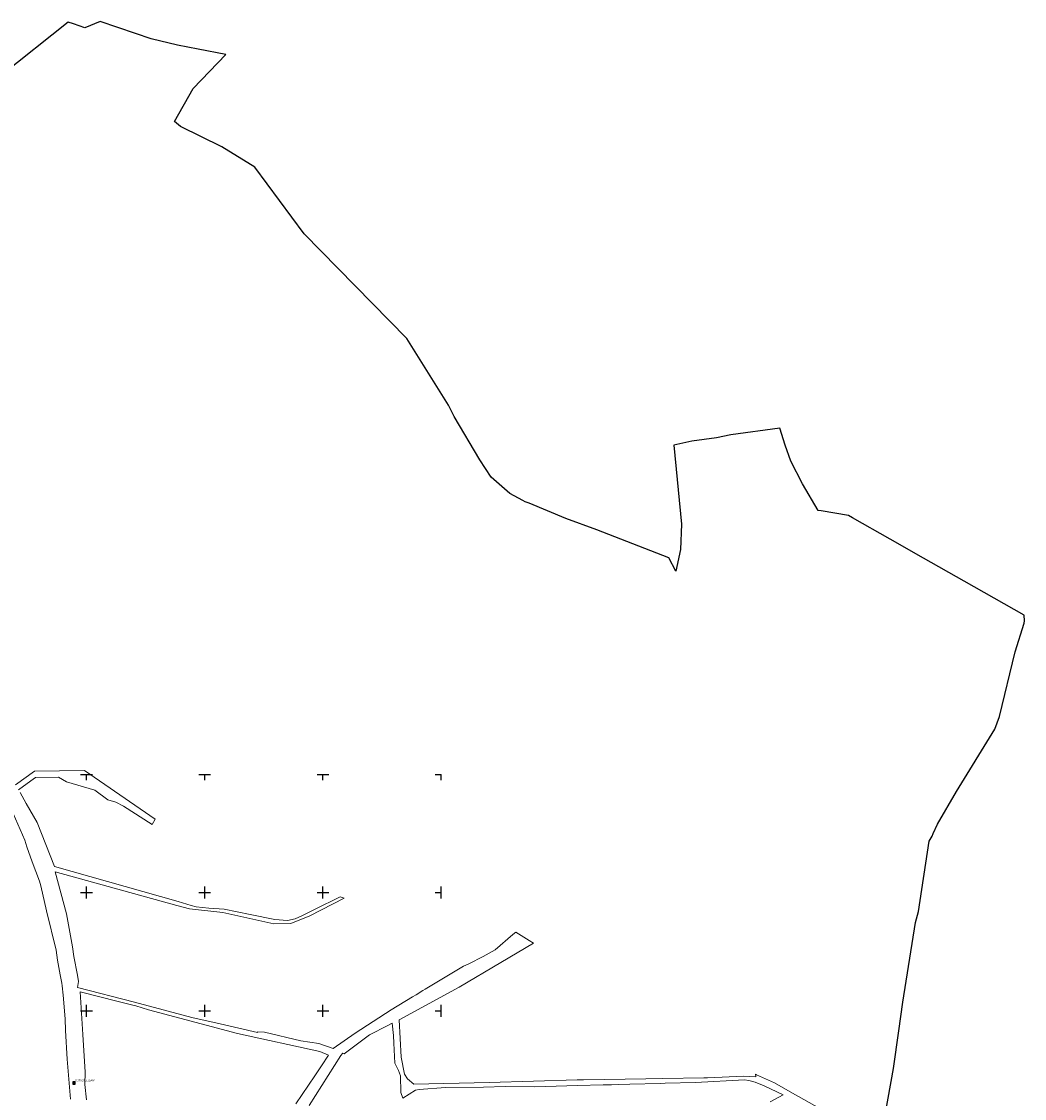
# Model space of a CAD drawing. Header units: metres. Extents: x 5548743 to 5556416, y 5707500 to 5714000.
# Tile 244 of 244: x 5554045 to 5554893, y 5711226 to 5712137. Entities that reach past the tile are written whole.
import ezdxf
from ezdxf.enums import TextEntityAlignment as Align

# ---------------------------------------------------------------- set-up
doc = ezdxf.new("R2010")
doc.units = ezdxf.units.M
doc.layers.get('0').update_dxf_attribs({"color": 2, "lineweight": 5})
doc.styles.get("Standard").update_dxf_attribs({"font": 'Working1250', "width": 0.75})

# ---------------------------------------------------------------- blocks, each defined once
blk = doc.blocks.new('OSSP')
at = {"color": 0}
for p, q in [((-0.939, 0.938), (-0.939, -0.938)), ((-0.939, 0.938), (-0.939, -0.938)), ((0.936, 0.938), (-0.939, 0.938)), ((0.936, 0.938), (-0.939, 0.938)), ((0.45, 0), (-0.45, 0)), ((0.45, 0), (-0.45, 0)), ((0, -0.45), (0, 0.45)), ((0, -0.45), (0, 0.45)), ((0.936, -0.938), (0.936, 0.938)), ((0.936, -0.938), (0.936, 0.938)), ((-0.939, -0.938), (0.936, -0.938)), ((-0.939, -0.938), (0.936, -0.938))]:
    blk.add_line(p, q, dxfattribs=at)
blk = doc.blocks.new('RAMKA1000K')
at = {"color": 0}
for p, q in [((0, 495), (0, 500)), ((0, 500), (5, 500)), ((95, 500), (105, 500)), ((100, 495), (100, 500)), ((195, 500), (205, 500)), ((200, 495), (200, 500)), ((295, 500), (305, 500)), ((300, 495), (300, 500)), ((395, 500), (405, 500)), ((400, 495), (400, 500)), ((495, 500), (505, 500)), ((500, 495), (500, 500)), ((595, 500), (605, 500)), ((600, 495), (600, 500)), ((695, 500), (705, 500)), ((700, 495), (700, 500)), ((795, 500), (800, 500)), ((800, 495), (800, 500)), ((0, 395), (0, 405)), ((100, 395), (100, 405)), ((200, 395), (200, 405)), ((300, 395), (300, 405)), ((400, 395), (400, 405)), ((500, 395), (500, 405)), ((600, 395), (600, 405)), ((700, 395), (700, 405)), ((800, 395), (800, 405)), ((0, 400), (5, 400)), ((95, 400), (105, 400)), ((195, 400), (205, 400)), ((295, 400), (305, 400)), ((395, 400), (405, 400)), ((495, 400), (505, 400)), ((595, 400), (605, 400)), ((695, 400), (705, 400)), ((795, 400), (800, 400)), ((0, 295), (0, 305)), ((100, 295), (100, 305)), ((200, 295), (200, 305)), ((300, 295), (300, 305)), ((400, 295), (400, 305)), ((500, 295), (500, 305)), ((600, 295), (600, 305)), ((700, 295), (700, 305)), ((800, 295), (800, 305)), ((0, 300), (5, 300)), ((95, 300), (105, 300)), ((195, 300), (205, 300)), ((295, 300), (305, 300)), ((395, 300), (405, 300)), ((495, 300), (505, 300)), ((595, 300), (605, 300)), ((695, 300), (705, 300)), ((795, 300), (800, 300)), ((0, 195), (0, 205)), ((100, 195), (100, 205)), ((200, 195), (200, 205)), ((300, 195), (300, 205)), ((400, 195), (400, 205)), ((500, 195), (500, 205)), ((600, 195), (600, 205)), ((700, 195), (700, 205)), ((800, 195), (800, 205)), ((0, 200), (5, 200)), ((95, 200), (105, 200)), ((195, 200), (205, 200)), ((295, 200), (305, 200)), ((395, 200), (405, 200)), ((495, 200), (505, 200)), ((595, 200), (605, 200)), ((695, 200), (705, 200)), ((795, 200), (800, 200)), ((0, 95), (0, 105)), ((100, 95), (100, 105)), ((200, 95), (200, 105)), ((300, 95), (300, 105)), ((400, 95), (400, 105)), ((500, 95), (500, 105)), ((600, 95), (600, 105)), ((700, 95), (700, 105)), ((800, 95), (800, 105)), ((0, 100), (5, 100)), ((95, 100), (105, 100)), ((195, 100), (205, 100)), ((295, 100), (305, 100)), ((395, 100), (405, 100)), ((495, 100), (505, 100)), ((595, 100), (605, 100)), ((695, 100), (705, 100)), ((795, 100), (800, 100)), ((0, 0), (0, 5)), ((0, 0), (5, 0)), ((95, 0), (105, 0)), ((100, 0), (100, 5)), ((195, 0), (205, 0)), ((200, 0), (200, 5)), ((295, 0), (305, 0)), ((300, 0), (300, 5)), ((395, 0), (405, 0)), ((400, 0), (400, 5)), ((495, 0), (505, 0)), ((500, 0), (500, 5)), ((595, 0), (605, 0)), ((600, 0), (600, 5)), ((695, 0), (705, 0)), ((700, 0), (700, 5)), ((795, 0), (800, 0)), ((800, 0), (800, 5))]:
    blk.add_line(p, q, dxfattribs=at)

msp = doc.modelspace()

# ---------------------------------------------------------------- linework, layer by layer
at = {"layer": '216-obręb ewidencyjny', "color": 7, "linetype": 'CONTINUOUS', "lineweight": 25, "flags": 128}
msp.add_lwpolyline([(5554772.82, 5711197.89), (5554782.42, 5711251.22), (5554787.02, 5711283.07), (5554790.4, 5711307.35), (5554801.17, 5711374.61), (5554803.59, 5711383.95), (5554812.73, 5711443.34), (5554815.38, 5711447.75), (5554815.98, 5711449.98), (5554819.84, 5711457.96), (5554835.96, 5711485.41), (5554868.23, 5711538.33), (5554872.22, 5711549.08), (5554885.51, 5711603.62), (5554892.98, 5711627.96), (5554893.3, 5711630.02), (5554893.14, 5711634.75), (5554842.44, 5711663.45), (5554807.88, 5711683.02), (5554779.75, 5711698.95), (5554747.89, 5711716.91), (5554744.39, 5711718.95), (5554721.39, 5711723), (5554718.93, 5711723.27), (5554705.68, 5711745.9), (5554695.81, 5711764.93), (5554691, 5711778.42), (5554686.39, 5711792.93), (5554644.92, 5711787.15), (5554632.77, 5711784.66), (5554611.87, 5711781.79), (5554601.86, 5711779.5), (5554596.69, 5711778.46), (5554603.13, 5711711.66), (5554602.31, 5711690.17), (5554598.53, 5711671.94), (5554592.45, 5711683.07), (5554531.63, 5711706.77), (5554505.48, 5711716.54), (5554474.41, 5711729.49), (5554471.16, 5711730.7), (5554469.13, 5711731.78), (5554457.99, 5711737.71), (5554442.27, 5711751.37), (5554432.69, 5711766.22), (5554411.03, 5711802.71), (5554406.15, 5711812.36), (5554370.99, 5711868.63), (5554312.64, 5711928.21), (5554284.21, 5711957.24), (5554242.25, 5712013.8), (5554214.59, 5712030.78), (5554179.42, 5712048.21), (5554174.4, 5712052.38), (5554190.23, 5712080.18), (5554217.92, 5712109.05), (5554194.36, 5712113.52), (5554177.1, 5712116.9), (5554154.69, 5712122.26), (5554141.36, 5712126.8), (5554111.47, 5712136.91), (5554098.74, 5712131.7), (5554088.89, 5712134.95), (5554084.65, 5712136.48), (5554027.83, 5712091.29)], dxfattribs=at)
at = {"layer": '218-kontur użytku gruntowego', "color": 3, "linetype": 'CONTINUOUS', "lineweight": 18, "flags": 128}
for points in [[(5554055.98, 5711502.76), (5554039.91, 5711491.05)], [(5554098.4, 5711503.32), (5554055.98, 5711502.76)], [(5554157.98, 5711462.11), (5554098.4, 5711503.32)], [(5554042.52, 5711486.84), (5554052.98, 5711494.43)], [(5554052.98, 5711494.43), (5554056.94, 5711497.3)], [(5554056.94, 5711497.3), (5554076.32, 5711497.55)], [(5554076.32, 5711497.55), (5554083.08, 5711493.63)], [(5554083.08, 5711493.63), (5554107.14, 5711486.74)], [(5554049.11, 5711475.37), (5554043.86, 5711484.67)], [(5554107.14, 5711486.74), (5554118.04, 5711478.31)], [(5554058.27, 5711459.14), (5554049.11, 5711475.37)], [(5554118.04, 5711478.31), (5554124.9, 5711476.47)], [(5554124.9, 5711476.47), (5554131.23, 5711473.01)], [(5554036.02, 5711471.4), (5554047.73, 5711444.32)], [(5554131.23, 5711473.01), (5554155.48, 5711457.66)], [(5554072.88, 5711421.94), (5554058.27, 5711459.14)], [(5554155.48, 5711457.66), (5554157.98, 5711462.11)], [(5554047.73, 5711444.32), (5554049.66, 5711438.77)], [(5554049.66, 5711438.77), (5554054.08, 5711426.03)], [(5554054.08, 5711426.03), (5554060.25, 5711409.56)], [(5554177.48, 5711392.41), (5554072.88, 5711421.94)], [(5554083.05, 5711381.93), (5554073.64, 5711417.61)], [(5554073.64, 5711417.61), (5554176.55, 5711389.03)], [(5554060.25, 5711409.56), (5554061.33, 5711405.58)], [(5554061.33, 5711405.58), (5554066.26, 5711384.66)], [(5554288.8, 5711380.39), (5554317.94, 5711395.14)], [(5554314.64, 5711396.48), (5554292.96, 5711385.55)], [(5554317.94, 5711395.14), (5554314.64, 5711396.48)], [(5554066.26, 5711384.66), (5554074.33, 5711351.15)], [(5554176.55, 5711389.03), (5554187.17, 5711386.14)], [(5554188.4, 5711388.98), (5554177.48, 5711392.41)], [(5554187.17, 5711386.14), (5554215.37, 5711383.15)], [(5554192.83, 5711387.84), (5554188.4, 5711388.98)], [(5554203.52, 5711386.87), (5554192.83, 5711387.84)], [(5554216.53, 5711386.07), (5554203.52, 5711386.87)], [(5554238.46, 5711381.41), (5554216.53, 5711386.07)], [(5554292.96, 5711385.55), (5554282.03, 5711380.19)], [(5554088.31, 5711353.96), (5554083.05, 5711381.93)], [(5554215.37, 5711383.15), (5554258.56, 5711373.66)], [(5554259.32, 5711377.14), (5554238.46, 5711381.41)], [(5554269.9, 5711376.29), (5554259.32, 5711377.14)], [(5554276.63, 5711377.78), (5554269.9, 5711376.29)], [(5554272.82, 5711373.94), (5554288.8, 5711380.39)], [(5554282.03, 5711380.19), (5554276.63, 5711377.78)], [(5554258.56, 5711373.66), (5554272.82, 5711373.94)], [(5554463.02, 5711366.6), (5554460.69, 5711364.57)], [(5554474.36, 5711359.48), (5554463.02, 5711366.6)], [(5554460.69, 5711364.57), (5554445.69, 5711351.44)], [(5554450.36, 5711340.8), (5554477.97, 5711357.12)], [(5554477.97, 5711357.12), (5554474.36, 5711359.48)], [(5554074.33, 5711351.15), (5554075.43, 5711342.71)], [(5554089.42, 5711345.83), (5554088.31, 5711353.96)], [(5554445.69, 5711351.44), (5554435.6, 5711345.98)], [(5554075.43, 5711342.71), (5554077.85, 5711330.37)], [(5554092.27, 5711330.06), (5554089.42, 5711345.83)], [(5554415.2, 5711320.03), (5554450.36, 5711340.8)], [(5554423.29, 5711339.58), (5554418.94, 5711337.77)], [(5554435.6, 5711345.98), (5554423.29, 5711339.58)], [(5554077.85, 5711330.37), (5554079.04, 5711323.24)], [(5554093.23, 5711324.75), (5554092.27, 5711330.06)], [(5554418.94, 5711337.77), (5554386.58, 5711318.26)], [(5554079.04, 5711323.24), (5554079.34, 5711321)], [(5554079.34, 5711321), (5554080.36, 5711313.31)], [(5554092.53, 5711319.7), (5554093.23, 5711324.75)], [(5554080.36, 5711313.31), (5554082.11, 5711293.29)], [(5554140.54, 5711307.15), (5554092.53, 5711319.7)], [(5554094.57, 5711316.13), (5554126.73, 5711307.89)], [(5554096.98, 5711279.86), (5554094.57, 5711316.13)], [(5554375.62, 5711311.66), (5554357.69, 5711300.85)], [(5554364.4, 5711292.45), (5554415.2, 5711320.03)], [(5554378.7, 5711313.51), (5554375.62, 5711311.66)], [(5554384.53, 5711317.03), (5554378.7, 5711313.51)], [(5554386.58, 5711318.26), (5554384.53, 5711317.03)], [(5554126.73, 5711307.89), (5554138.14, 5711304.97)], [(5554138.14, 5711304.97), (5554141.68, 5711304.1)], [(5554189.22, 5711294.34), (5554140.54, 5711307.15)], [(5554141.68, 5711304.1), (5554152.56, 5711300.8)], [(5554082.11, 5711293.29), (5554082.33, 5711283.17)], [(5554152.56, 5711300.8), (5554227.66, 5711280.75)], [(5554213.12, 5711288.93), (5554189.22, 5711294.34)], [(5554357.69, 5711300.85), (5554327.19, 5711281.09)], [(5554244.52, 5711281.72), (5554213.12, 5711288.93)], [(5554339.48, 5711279.62), (5554354.87, 5711287.55)], [(5554354.87, 5711287.55), (5554358.48, 5711289.4)], [(5554358.48, 5711289.4), (5554359.76, 5711279.05)], [(5554366.04, 5711260.71), (5554364.4, 5711292.45)], [(5554082.33, 5711283.17), (5554083.71, 5711259.09)], [(5554098.78, 5711247.92), (5554096.98, 5711279.86)], [(5554227.66, 5711280.75), (5554297.49, 5711265.6)], [(5554244.54, 5711282.13), (5554244.52, 5711281.72)], [(5554250.51, 5711281.86), (5554244.54, 5711282.13)], [(5554281.28, 5711274.49), (5554250.51, 5711281.86)], [(5554327.19, 5711281.09), (5554308.72, 5711268.06)], [(5554317.87, 5711263.55), (5554339.48, 5711279.62)], [(5554359.76, 5711279.05), (5554359.96, 5711272.5)], [(5554296.6, 5711272.24), (5554281.28, 5711274.49)], [(5554308.72, 5711268.06), (5554296.6, 5711272.24)], [(5554359.96, 5711272.5), (5554360.9, 5711255.65)], [(5554083.71, 5711259.09), (5554086.5, 5711225.2)], [(5554288.42, 5711219.78), (5554315.14, 5711262.26)], [(5554297.49, 5711265.6), (5554304.83, 5711262.3)], [(5554304.83, 5711262.3), (5554298.78, 5711253.35)], [(5554315.14, 5711262.26), (5554316.6, 5711263.81)], [(5554316.6, 5711263.81), (5554316.84, 5711264.06)], [(5554316.84, 5711264.06), (5554317.87, 5711263.55)], [(5554368.99, 5711246.42), (5554366.04, 5711260.71)], [(5554098.66, 5711237.57), (5554098.78, 5711247.92)], [(5554298.78, 5711253.35), (5554293.19, 5711245.07)], [(5554360.9, 5711255.65), (5554363.86, 5711249.36)], [(5554363.86, 5711249.36), (5554365.65, 5711245.03)], [(5554293.19, 5711245.07), (5554277.14, 5711221.34)], [(5554365.65, 5711245.03), (5554365.77, 5711230.94)], [(5554371.59, 5711242.48), (5554368.99, 5711246.42)], [(5554376.75, 5711237.82), (5554371.59, 5711242.48)], [(5554440.65, 5711239.27), (5554376.75, 5711237.82)], [(5554478.2, 5711240.39), (5554440.65, 5711239.27)], [(5554514.96, 5711241.48), (5554478.2, 5711240.39)], [(5554520.46, 5711241.65), (5554514.96, 5711241.48)], [(5554573.01, 5711242.5), (5554520.46, 5711241.65)], [(5554559.44, 5711237.84), (5554585.29, 5711238.5)], [(5554587.5, 5711242.73), (5554573.01, 5711242.5)], [(5554585.29, 5711238.5), (5554589.29, 5711238.61)], [(5554622.06, 5711243.29), (5554587.5, 5711242.73)], [(5554589.29, 5711238.61), (5554615.13, 5711239.27)], [(5554615.13, 5711239.27), (5554656.54, 5711241.58)], [(5554625.22, 5711243.34), (5554622.06, 5711243.29)], [(5554656.1, 5711244.53), (5554625.22, 5711243.34)], [(5554666.24, 5711244.04), (5554656.1, 5711244.53)], [(5554656.54, 5711241.58), (5554660.31, 5711240.96)], [(5554660.31, 5711240.96), (5554665.42, 5711239.7)], [(5554665.42, 5711239.7), (5554673.17, 5711236.46)], [(5554666.79, 5711245.71), (5554665.78, 5711246.31)], [(5554665.78, 5711246.31), (5554666.24, 5711244.04)], [(5554681.97, 5711238.89), (5554666.79, 5711245.71)], [(5554695.29, 5711231.47), (5554681.97, 5711238.89)], [(5554100.07, 5711224.78), (5554098.66, 5711237.57)], [(5554365.77, 5711230.94), (5554367.46, 5711226.11)], [(5554367.46, 5711226.11), (5554378.38, 5711232.69)], [(5554378.38, 5711232.69), (5554381.51, 5711233.46)], [(5554381.51, 5711233.46), (5554403.53, 5711235.05)], [(5554403.53, 5711235.05), (5554435.84, 5711235.39)], [(5554435.84, 5711235.39), (5554454.14, 5711235.8)], [(5554454.14, 5711235.8), (5554479.15, 5711235.77)], [(5554479.15, 5711235.77), (5554515.15, 5711236.69)], [(5554515.15, 5711236.69), (5554536.95, 5711237.26)], [(5554536.95, 5711237.26), (5554540.95, 5711237.36)], [(5554540.95, 5711237.36), (5554543.94, 5711237.44)], [(5554543.94, 5711237.44), (5554549.94, 5711237.59)], [(5554549.94, 5711237.59), (5554559.44, 5711237.84)], [(5554673.17, 5711236.46), (5554689.2, 5711229.01)], [(5554722.64, 5711215.78), (5554695.29, 5711231.47)], [(5554689.2, 5711229.01), (5554678.23, 5711222.89)]]:
    msp.add_lwpolyline(points, dxfattribs=at)

# ---------------------------------------------------------------- block references
at = {"layer": 'Szczegółowa osnowa geodezyjna pozioma', "color": 7, "linetype": 'CONTINUOUS', "lineweight": 13}
msp.add_blockref('OSSP', (5554089.388, 5711238.959), dxfattribs=at)
at = {"layer": 'Wstawianie ramki sekcyjnej z opisem', "color": 7, "linetype": 'CONTINUOUS', "lineweight": 13}
msp.add_blockref('RAMKA1000K', (5553600, 5711000), dxfattribs=at)
msp.add_blockref('RAMKA1000K', (5553600, 5711000), dxfattribs=at)
msp.add_blockref('RAMKA1000K', (5553600, 5711000), dxfattribs=at)
msp.add_blockref('RAMKA1000K', (5553600, 5711000), dxfattribs=at)

# ---------------------------------------------------------------- texts
at = {"layer": 'Szczegółowa osnowa geodezyjna pozioma-Atr103', "color": 7, "oblique": 15, "width": 0.9}
msp.add_text('5.158.27.1.11060', height=1.5, dxfattribs=at).set_placement((5554090.388, 5711239.959), align=Align.BOTTOM_LEFT)

doc.saveas('drawing.dxf')
